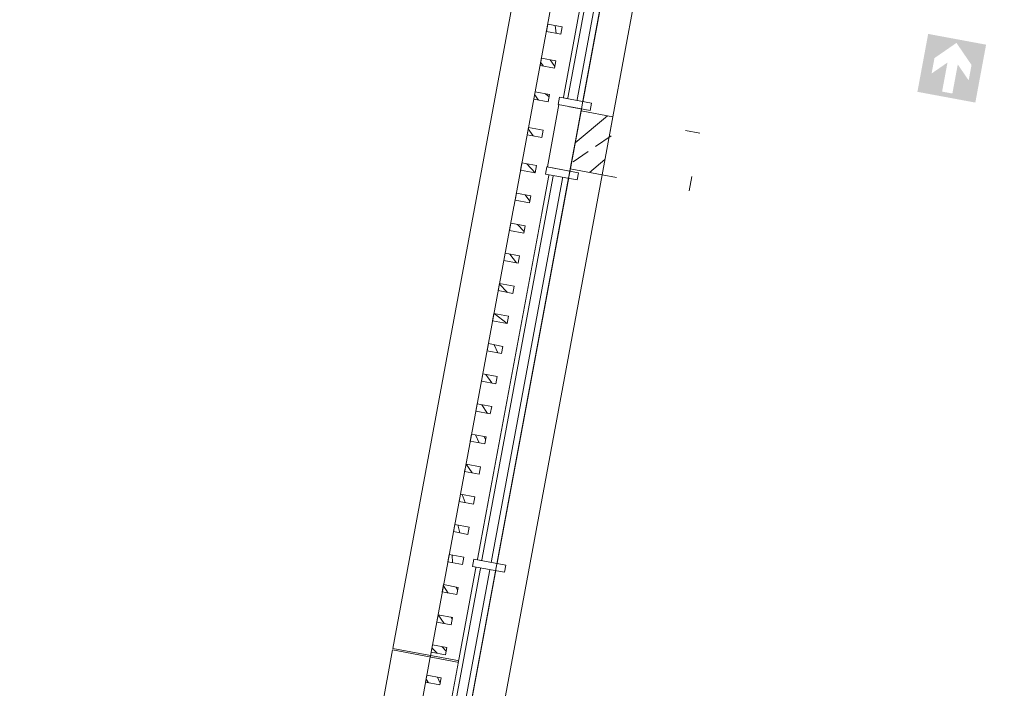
# Model space of a CAD drawing. Header units: metres. Extents: x -499360 to 60282433, y -11592314 to 5708004.
# Tile 40 of 128: x 32353338.39 to 32353345.07, y 5707920.59 to 5707925.13. Entities that reach past the tile are written whole.
import ezdxf

# ---------------------------------------------------------------- set-up
doc = ezdxf.new("R2010")
doc.units = ezdxf.units.M
doc.header["$LTSCALE"] = 0.75
doc.set_wipeout_variables(frame=1)
doc.linetypes.add('10417023$0$#9_Achse', pattern=[1.6, 0.00254, -1.59746])
doc.layers.get('0').update_dxf_attribs({"linetype": 'CONTINUOUS'})
for name, color, linetype, lineweight in [('10417023$0$#9_002_GES I Übersicht Erdgeschoss_1_101_Wand Aussen.A', 7, 'CONTINUOUS', 25), ('10417023$0$#9_002_GES I Übersicht Erdgeschoss_1_115_Außentüren', 7, 'CONTINUOUS', 25), ('10417023$0$#9_002_GES I Übersicht Erdgeschoss_1_607b_Brandschutz 1_100', 7, 'CONTINUOUS', 25), ('10417023$0$#9_002_GES I Übersicht Erdgeschoss_1_Neubau_101_Wand Aussen.A', 7, 'CONTINUOUS', 25), ('10417023$0$#9_002_GES I Übersicht Erdgeschoss_1_Neubau_104_Decken.A', 7, 'CONTINUOUS', 25), ('10417023$0$#9_002_GES I Übersicht Erdgeschoss_1_Neubau_105_Unterzug.A', 7, 'CONTINUOUS', 25), ('10417023$0$#9_002_GES I Übersicht Erdgeschoss_1_Neubau_201_Aussenwandbekleidu', 7, 'CONTINUOUS', 25), ('10417023$0$Keine', 7, 'CONTINUOUS', 13)]:
    doc.layers.add(name, color=color, linetype=linetype, lineweight=lineweight)
pattern_1 = [(134.9999999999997, (0, 0), (0.1060660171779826, 0.1060660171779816), []), (134.9999999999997, (-0.03535533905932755, -0.0353553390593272), (0.1060660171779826, 0.1060660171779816), [])]

# ---------------------------------------------------------------- blocks, each defined once
blk = doc.blocks.new('10417023$0$#9_MKO_LP5_ARC_GES_UP_00_002_P_G_modell (3D)')
at = {"layer": '10417023$0$#9_002_GES I Übersicht Erdgeschoss_1_607b_Brandschutz 1_100', "linetype": 'Continuous', "lineweight": 0, "true_color": 0xff0000}
h = blk.add_hatch(color=1, dxfattribs=at)
h.paths.add_polyline_path([(-32353500.62184951, -5707795.959505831), (-32353500.62184951, -5707796.35950583), (-32353500.22184951, -5707796.35950583), (-32353500.22184951, -5707795.959505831)])
h.paths.add_polyline_path([(-32353500.42184951, -5707795.98450583), (-32353500.29387294, -5707796.113148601), (-32353500.29387294, -5707796.21949579), (-32353500.3863359, -5707796.126551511), (-32353500.3863359, -5707796.32755448), (-32353500.45736313, -5707796.32755448), (-32353500.45736313, -5707796.126551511), (-32353500.54982608, -5707796.21949579), (-32353500.54982608, -5707796.113148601)])
at = {"layer": '10417023$0$#9_002_GES I Übersicht Erdgeschoss_1_Neubau_101_Wand Aussen.A', "color": 1, "linetype": 'Continuous', "lineweight": 13, "true_color": 0xff0000}
for p, q in [((-32353502.6238152, -5707793.279204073), (-32353502.6238152, -5707796.904203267)), ((-32353502.6238152, -5707797.304143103), (-32353502.6238152, -5707802.804142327))]:
    blk.add_line(p, q, dxfattribs=at)
at = {"layer": '10417023$0$#9_002_GES I Übersicht Erdgeschoss_1_Neubau_101_Wand Aussen.A', "color": 1, "linetype": 'Continuous', "lineweight": 18, "true_color": 0xff0000}
blk.add_line((-32353502.62381512, -5707797.304142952), (-32353502.62381512, -5707796.904204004), dxfattribs=at)
at = {"layer": '10417023$0$#9_002_GES I Übersicht Erdgeschoss_1_Neubau_104_Decken.A', "color": 1, "linetype": 'Continuous', "lineweight": 13, "true_color": 0xff0000, "flags": 128}
for points in [[(-32353502.88381506, -5707792.679515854), (-32353502.88381511, -5707803.129576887), (-32353502.84381653, -5707803.129576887), (-32353502.84381653, -5707809.004576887), (-32353499.08931621, -5707809.004576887), (-32353497.57443247, -5707809.004576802), (-32353497.57443247, -5707810.154576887), (-32353495.52481159, -5707810.154576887), (-32353495.52560609, -5707813.099577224), (-32353472.62422376, -5707813.099576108), (-32353472.62422743, -5707808.219546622), (-32353469.004228, -5707808.219576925), (-32353469.004228, -5707794.11457689), (-32353469.004228, -5707790.779532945), (-32353469.004228, -5707790.559532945), (-32353477.474228, -5707790.559532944), (-32353480.474228, -5707790.559532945), (-32353491.124228, -5707790.559532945), (-32353498.444228, -5707790.559532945), (-32353498.444228, -5707792.679576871)], [(-32353498.22421727, -5707790.559532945), (-32353502.84380439, -5707790.559532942), (-32353502.84380439, -5707813.099576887), (-32353495.47442851, -5707813.099576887), (-32353495.47442851, -5707809.05457689), (-32353482.84109309, -5707809.05457689), (-32353482.84357996, -5707813.099573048), (-32353472.62421726, -5707813.099573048), (-32353472.62421726, -5707811.259577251), (-32353472.62421726, -5707806.979589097), (-32353469.00380439, -5707806.979589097), (-32353469.00380439, -5707790.559532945)]]:
    blk.add_lwpolyline(points, close=True, dxfattribs=at)
at = {"layer": '10417023$0$#9_002_GES I Übersicht Erdgeschoss_1_Neubau_105_Unterzug.A', "color": 1, "linetype": '10417023$0$#9_Achse', "lineweight": 13, "true_color": 0xff0000}
for p, q in [((-32353502.02342233, -5707796.90457689), (-32353502.62381503, -5707796.90457689)), ((-32353502.62381503, -5707796.90457689), (-32353502.62381503, -5707797.30457689)), ((-32353502.02342233, -5707797.30457689), (-32353502.02342233, -5707796.90457689)), ((-32353502.62381503, -5707797.30457689), (-32353502.02342233, -5707797.30457689))]:
    blk.add_line(p, q, dxfattribs=at)
at = {"color": 1, "linetype": 'Continuous', "lineweight": 5, "true_color": 0xff0000}
for points in [[(-32353502.97386374, -5707797.624576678), (-32353502.97386374, -5707795.374576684), (-32353503.43386374, -5707795.374576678), (-32353503.43386374, -5707797.624576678)], [(-32353502.973863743, -5707807.854636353), (-32353502.973863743, -5707800.736996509), (-32353503.433863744, -5707800.736996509), (-32353503.433863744, -5707807.854636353)]]:
    blk.add_wipeout(points, dxfattribs=at).dxf.layer = '10417023$0$#9_002_GES I Übersicht Erdgeschoss_1_Neubau_201_Aussenwandbekleidu'
at = {"layer": '10417023$0$#9_002_GES I Übersicht Erdgeschoss_1_Neubau_201_Aussenwandbekleidu', "linetype": 'Continuous', "lineweight": 5, "true_color": 0xff0000}
h = blk.add_hatch(dxfattribs=at)
h.set_pattern_fill('#9_METALL__STAHL_0001', color=1, style=0, pattern_type=2)
h.set_pattern_definition(pattern_1)
h.paths.add_polyline_path([(-32353503.17381512, -5707796.416227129), (-32353503.07381513, -5707796.416227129), (-32353503.07381513, -5707796.366227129), (-32353503.17381512, -5707796.366227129)])
h = blk.add_hatch(dxfattribs=at)
h.set_pattern_fill('#9_METALL__STAHL_0001', color=1, style=0, pattern_type=2)
h.set_pattern_definition(pattern_1)
h.paths.add_polyline_path([(-32353503.17381512, -5707796.650502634), (-32353503.07381513, -5707796.650502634), (-32353503.07381513, -5707796.600502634), (-32353503.17381512, -5707796.600502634)])
h = blk.add_hatch(dxfattribs=at)
h.set_pattern_fill('#9_METALL__STAHL_0001', color=1, style=0, pattern_type=2)
h.set_pattern_definition(pattern_1)
h.paths.add_polyline_path([(-32353503.17381512, -5707796.884382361), (-32353503.07381513, -5707796.884382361), (-32353503.07381513, -5707796.834382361), (-32353503.17381512, -5707796.834382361)])
h = blk.add_hatch(dxfattribs=at)
h.set_pattern_fill('#9_METALL__STAHL_0001', color=1, style=0, pattern_type=2)
h.set_pattern_definition(pattern_1)
h.paths.add_polyline_path([(-32353503.17381512, -5707797.129317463), (-32353503.07381513, -5707797.129317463), (-32353503.07381513, -5707797.079317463), (-32353503.17381512, -5707797.079317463)])
h = blk.add_hatch(dxfattribs=at)
h.set_pattern_fill('#9_METALL__STAHL_0001', color=1, style=0, pattern_type=2)
h.set_pattern_definition(pattern_1)
h.paths.add_polyline_path([(-32353503.17381512, -5707797.374316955), (-32353503.07381513, -5707797.374316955), (-32353503.07381513, -5707797.324316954), (-32353503.17381512, -5707797.324316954)])
h = blk.add_hatch(dxfattribs=at)
h.set_pattern_fill('#9_METALL__STAHL_0001', color=1, style=0, pattern_type=2)
h.set_pattern_definition(pattern_1)
h.paths.add_polyline_path([(-32353503.17381512, -5707797.582500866), (-32353503.07381513, -5707797.582500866), (-32353503.07381513, -5707797.532500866), (-32353503.17381512, -5707797.532500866)])
h = blk.add_hatch(dxfattribs=at)
h.set_pattern_fill('#9_METALL__STAHL_0001', color=1, style=0, pattern_type=2)
h.set_pattern_definition(pattern_1)
h.paths.add_polyline_path([(-32353503.17381512, -5707800.911810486), (-32353503.07381513, -5707800.911810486), (-32353503.07381513, -5707800.861810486), (-32353503.17381512, -5707800.861810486)])
at = {"layer": '10417023$0$#9_002_GES I Übersicht Erdgeschoss_1_Neubau_201_Aussenwandbekleidu', "color": 1, "linetype": 'Continuous', "lineweight": 13, "true_color": 0xff0000}
for p, q in [((-32353503.43386374, -5707795.374576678), (-32353503.43386374, -5707797.624576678)), ((-32353502.97386374, -5707797.624576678), (-32353502.97386374, -5707795.374576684)), ((-32353502.97386374, -5707800.736996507), (-32353503.43386374, -5707800.736996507)), ((-32353503.43386374, -5707800.736996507), (-32353503.43386374, -5707807.854636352)), ((-32353502.97386374, -5707807.854636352), (-32353502.97386374, -5707800.736996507))]:
    blk.add_line(p, q, dxfattribs=at)
at = {"layer": '10417023$0$#9_002_GES I Übersicht Erdgeschoss_1_Neubau_201_Aussenwandbekleidu', "color": 1, "linetype": 'Continuous', "lineweight": 13, "true_color": 0xff0000, "flags": 128}
for points in [[(-32353503.17381512, -5707796.416227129), (-32353503.07381513, -5707796.416227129), (-32353503.07381513, -5707796.366227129), (-32353503.17381512, -5707796.366227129)], [(-32353503.17381512, -5707796.650502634), (-32353503.07381513, -5707796.650502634), (-32353503.07381513, -5707796.600502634), (-32353503.17381512, -5707796.600502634)], [(-32353503.17381512, -5707796.884382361), (-32353503.07381513, -5707796.884382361), (-32353503.07381513, -5707796.834382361), (-32353503.17381512, -5707796.834382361)], [(-32353503.17381512, -5707797.129317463), (-32353503.07381513, -5707797.129317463), (-32353503.07381513, -5707797.079317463), (-32353503.17381512, -5707797.079317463)], [(-32353503.17381512, -5707797.374316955), (-32353503.07381513, -5707797.374316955), (-32353503.07381513, -5707797.324316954), (-32353503.17381512, -5707797.324316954)], [(-32353503.17381512, -5707797.582500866), (-32353503.07381513, -5707797.582500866), (-32353503.07381513, -5707797.532500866), (-32353503.17381512, -5707797.532500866)], [(-32353503.17381512, -5707800.911810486), (-32353503.07381513, -5707800.911810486), (-32353503.07381513, -5707800.861810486), (-32353503.17381512, -5707800.861810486)]]:
    blk.add_lwpolyline(points, close=True, dxfattribs=at)
at = {"color": 1, "linetype": 'Continuous', "lineweight": 5, "true_color": 0xff0000}
for points, layer in [([(-32353502.99875633, -5707796.889417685), (-32353502.99875874, -5707797.319426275), (-32353502.928758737, -5707797.319426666), (-32353502.928756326, -5707796.889418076)], '10417023$0$#9_002_GES I Übersicht Erdgeschoss_1_115_Außentüren'), ([(-32353502.97386374, -5707800.726996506), (-32353502.97386374, -5707797.624576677), (-32353503.43386374, -5707797.624576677), (-32353503.43386374, -5707800.726996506)], '10417023$0$#9_002_GES I Übersicht Erdgeschoss_1_Neubau_201_Aussenwandbekleidu')]:
    blk.add_wipeout(points, dxfattribs=at).dxf.layer = layer
at = {"layer": '10417023$0$#9_002_GES I Übersicht Erdgeschoss_1_Neubau_201_Aussenwandbekleidu', "linetype": 'Continuous', "lineweight": 5, "true_color": 0xff0000}
h = blk.add_hatch(dxfattribs=at)
h.set_pattern_fill('#9_METALL__STAHL_0001', color=1, style=0, pattern_type=2)
h.set_pattern_definition(pattern_1)
h.paths.add_polyline_path([(-32353503.17381512, -5707797.790582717), (-32353503.07381513, -5707797.790582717), (-32353503.07381513, -5707797.740582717), (-32353503.17381512, -5707797.740582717)])
h = blk.add_hatch(dxfattribs=at)
h.set_pattern_fill('#9_METALL__STAHL_0001', color=1, style=0, pattern_type=2)
h.set_pattern_definition(pattern_1)
h.paths.add_polyline_path([(-32353503.17381512, -5707797.998664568), (-32353503.07381513, -5707797.998664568), (-32353503.07381513, -5707797.948664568), (-32353503.17381512, -5707797.948664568)])
h = blk.add_hatch(dxfattribs=at)
h.set_pattern_fill('#9_METALL__STAHL_0001', color=1, style=0, pattern_type=2)
h.set_pattern_definition(pattern_1)
h.paths.add_polyline_path([(-32353503.17381512, -5707798.206746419), (-32353503.07381513, -5707798.206746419), (-32353503.07381513, -5707798.156746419), (-32353503.17381512, -5707798.156746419)])
h = blk.add_hatch(dxfattribs=at)
h.set_pattern_fill('#9_METALL__STAHL_0001', color=1, style=0, pattern_type=2)
h.set_pattern_definition(pattern_1)
h.paths.add_polyline_path([(-32353503.17381512, -5707798.414828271), (-32353503.07381513, -5707798.414828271), (-32353503.07381513, -5707798.364828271), (-32353503.17381512, -5707798.364828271)])
h = blk.add_hatch(dxfattribs=at)
h.set_pattern_fill('#9_METALL__STAHL_0001', color=1, style=0, pattern_type=2)
h.set_pattern_definition(pattern_1)
h.paths.add_polyline_path([(-32353503.17381512, -5707798.622910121), (-32353503.07381513, -5707798.622910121), (-32353503.07381513, -5707798.572910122), (-32353503.17381512, -5707798.572910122)])
h = blk.add_hatch(dxfattribs=at)
h.set_pattern_fill('#9_METALL__STAHL_0001', color=1, style=0, pattern_type=2)
h.set_pattern_definition(pattern_1)
h.paths.add_polyline_path([(-32353503.17381512, -5707798.830991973), (-32353503.07381513, -5707798.830991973), (-32353503.07381513, -5707798.780991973), (-32353503.17381512, -5707798.780991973)])
h = blk.add_hatch(dxfattribs=at)
h.set_pattern_fill('#9_METALL__STAHL_0001', color=1, style=0, pattern_type=2)
h.set_pattern_definition(pattern_1)
h.paths.add_polyline_path([(-32353503.17381512, -5707799.039073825), (-32353503.07381513, -5707799.039073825), (-32353503.07381513, -5707798.989073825), (-32353503.17381512, -5707798.989073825)])
h = blk.add_hatch(dxfattribs=at)
h.set_pattern_fill('#9_METALL__STAHL_0001', color=1, style=0, pattern_type=2)
h.set_pattern_definition(pattern_1)
h.paths.add_polyline_path([(-32353503.17381512, -5707799.247155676), (-32353503.07381513, -5707799.247155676), (-32353503.07381513, -5707799.197155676), (-32353503.17381512, -5707799.197155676)])
h = blk.add_hatch(dxfattribs=at)
h.set_pattern_fill('#9_METALL__STAHL_0001', color=1, style=0, pattern_type=2)
h.set_pattern_definition(pattern_1)
h.paths.add_polyline_path([(-32353503.17381512, -5707799.455237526), (-32353503.07381513, -5707799.455237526), (-32353503.07381513, -5707799.405237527), (-32353503.17381512, -5707799.405237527)])
h = blk.add_hatch(dxfattribs=at)
h.set_pattern_fill('#9_METALL__STAHL_0001', color=1, style=0, pattern_type=2)
h.set_pattern_definition(pattern_1)
h.paths.add_polyline_path([(-32353503.17381512, -5707799.663319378), (-32353503.07381513, -5707799.663319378), (-32353503.07381513, -5707799.613319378), (-32353503.17381512, -5707799.613319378)])
h = blk.add_hatch(dxfattribs=at)
h.set_pattern_fill('#9_METALL__STAHL_0001', color=1, style=0, pattern_type=2)
h.set_pattern_definition(pattern_1)
h.paths.add_polyline_path([(-32353503.17381512, -5707799.87140123), (-32353503.07381513, -5707799.87140123), (-32353503.07381513, -5707799.82140123), (-32353503.17381512, -5707799.82140123)])
h = blk.add_hatch(dxfattribs=at)
h.set_pattern_fill('#9_METALL__STAHL_0001', color=1, style=0, pattern_type=2)
h.set_pattern_definition(pattern_1)
h.paths.add_polyline_path([(-32353503.17381512, -5707800.079483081), (-32353503.07381513, -5707800.079483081), (-32353503.07381513, -5707800.029483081), (-32353503.17381512, -5707800.029483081)])
h = blk.add_hatch(dxfattribs=at)
h.set_pattern_fill('#9_METALL__STAHL_0001', color=1, style=0, pattern_type=2)
h.set_pattern_definition(pattern_1)
h.paths.add_polyline_path([(-32353503.17381512, -5707800.287564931), (-32353503.07381513, -5707800.287564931), (-32353503.07381513, -5707800.237564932), (-32353503.17381512, -5707800.237564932)])
h = blk.add_hatch(dxfattribs=at)
h.set_pattern_fill('#9_METALL__STAHL_0001', color=1, style=0, pattern_type=2)
h.set_pattern_definition(pattern_1)
h.paths.add_polyline_path([(-32353503.17381512, -5707800.495646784), (-32353503.07381513, -5707800.495646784), (-32353503.07381513, -5707800.445646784), (-32353503.17381512, -5707800.445646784)])
h = blk.add_hatch(dxfattribs=at)
h.set_pattern_fill('#9_METALL__STAHL_0001', color=1, style=0, pattern_type=2)
h.set_pattern_definition(pattern_1)
h.paths.add_polyline_path([(-32353503.17381512, -5707800.703728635), (-32353503.07381513, -5707800.703728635), (-32353503.07381513, -5707800.653728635), (-32353503.17381512, -5707800.653728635)])
at = {"layer": '10417023$0$#9_002_GES I Übersicht Erdgeschoss_1_101_Wand Aussen.A', "color": 1, "linetype": 'Continuous', "lineweight": 13, "true_color": 0xff0000}
blk.add_line((-32353503.17381512, -5707792.519569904), (-32353503.17381512, -5707809.164477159), dxfattribs=at)
at = {"layer": '10417023$0$#9_002_GES I Übersicht Erdgeschoss_1_115_Außentüren', "color": 1, "linetype": 'Continuous', "lineweight": 13, "true_color": 0xff0000}
blk.add_line((-32353502.99875861, -5707797.319426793), (-32353502.99875573, -5707796.889417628), dxfattribs=at)
at = {"layer": '10417023$0$#9_002_GES I Übersicht Erdgeschoss_1_Neubau_201_Aussenwandbekleidu', "color": 1, "linetype": 'Continuous', "lineweight": 13, "true_color": 0xff0000}
for p, q in [((-32353503.43386374, -5707797.624576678), (-32353503.43386374, -5707800.726996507)), ((-32353502.97386374, -5707800.726996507), (-32353502.97386374, -5707797.624576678)), ((-32353502.97386374, -5707800.726996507), (-32353503.43386374, -5707800.726996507))]:
    blk.add_line(p, q, dxfattribs=at)
at = {"layer": '10417023$0$#9_002_GES I Übersicht Erdgeschoss_1_Neubau_201_Aussenwandbekleidu', "color": 1, "linetype": 'Continuous', "lineweight": 13, "true_color": 0xff0000, "flags": 128}
for points in [[(-32353503.17381512, -5707797.790582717), (-32353503.07381513, -5707797.790582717), (-32353503.07381513, -5707797.740582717), (-32353503.17381512, -5707797.740582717)], [(-32353503.17381512, -5707797.998664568), (-32353503.07381513, -5707797.998664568), (-32353503.07381513, -5707797.948664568), (-32353503.17381512, -5707797.948664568)], [(-32353503.17381512, -5707798.206746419), (-32353503.07381513, -5707798.206746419), (-32353503.07381513, -5707798.156746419), (-32353503.17381512, -5707798.156746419)], [(-32353503.17381512, -5707798.414828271), (-32353503.07381513, -5707798.414828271), (-32353503.07381513, -5707798.364828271), (-32353503.17381512, -5707798.364828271)], [(-32353503.17381512, -5707798.622910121), (-32353503.07381513, -5707798.622910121), (-32353503.07381513, -5707798.572910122), (-32353503.17381512, -5707798.572910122)], [(-32353503.17381512, -5707798.830991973), (-32353503.07381513, -5707798.830991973), (-32353503.07381513, -5707798.780991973), (-32353503.17381512, -5707798.780991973)], [(-32353503.17381512, -5707799.039073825), (-32353503.07381513, -5707799.039073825), (-32353503.07381513, -5707798.989073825), (-32353503.17381512, -5707798.989073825)], [(-32353503.17381512, -5707799.247155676), (-32353503.07381513, -5707799.247155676), (-32353503.07381513, -5707799.197155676), (-32353503.17381512, -5707799.197155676)], [(-32353503.17381512, -5707799.455237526), (-32353503.07381513, -5707799.455237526), (-32353503.07381513, -5707799.405237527), (-32353503.17381512, -5707799.405237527)], [(-32353503.17381512, -5707799.663319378), (-32353503.07381513, -5707799.663319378), (-32353503.07381513, -5707799.613319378), (-32353503.17381512, -5707799.613319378)], [(-32353503.17381512, -5707799.87140123), (-32353503.07381513, -5707799.87140123), (-32353503.07381513, -5707799.82140123), (-32353503.17381512, -5707799.82140123)], [(-32353503.17381512, -5707800.079483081), (-32353503.07381513, -5707800.079483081), (-32353503.07381513, -5707800.029483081), (-32353503.17381512, -5707800.029483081)], [(-32353503.17381512, -5707800.287564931), (-32353503.07381513, -5707800.287564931), (-32353503.07381513, -5707800.237564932), (-32353503.17381512, -5707800.237564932)], [(-32353503.17381512, -5707800.495646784), (-32353503.07381513, -5707800.495646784), (-32353503.07381513, -5707800.445646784), (-32353503.17381512, -5707800.445646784)], [(-32353503.17381512, -5707800.703728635), (-32353503.07381513, -5707800.703728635), (-32353503.07381513, -5707800.653728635), (-32353503.17381512, -5707800.653728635)]]:
    blk.add_lwpolyline(points, close=True, dxfattribs=at)
at = {"color": 1, "linetype": 'Continuous', "lineweight": 5, "true_color": 0xff0000}
blk.add_wipeout([(-32353502.928756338, -5707796.889418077), (-32353502.92875874, -5707797.319426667), (-32353502.84375874, -5707797.319427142), (-32353502.843756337, -5707796.889418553)], dxfattribs=at).dxf.layer = '10417023$0$#9_002_GES I Übersicht Erdgeschoss_1_115_Außentüren'
at = {"layer": '10417023$0$#9_002_GES I Übersicht Erdgeschoss_1_115_Außentüren', "color": 1, "linetype": 'Continuous', "lineweight": 13, "true_color": 0xff0000}
for p, q in [((-32353502.92875564, -5707796.889417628), (-32353502.84375626, -5707796.889419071)), ((-32353502.84375626, -5707796.889419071), (-32353502.84375915, -5707797.319426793)), ((-32353502.84375915, -5707797.319426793), (-32353502.92875853, -5707797.319426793))]:
    blk.add_line(p, q, dxfattribs=at)
at = {"color": 1, "linetype": 'Continuous', "lineweight": 5, "true_color": 0xff0000}
for points in [[(-32353502.97874834, -5707795.45957895), (-32353502.978756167, -5707796.859417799), (-32353502.94875617, -5707796.859417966), (-32353502.94874834, -5707795.459579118)], [(-32353502.97875891, -5707797.349426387), (-32353502.978774, -5707800.049494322), (-32353502.948774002, -5707800.04949449), (-32353502.948758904, -5707797.349426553)]]:
    blk.add_wipeout(points, dxfattribs=at).dxf.layer = '10417023$0$#9_002_GES I Übersicht Erdgeschoss_1_115_Außentüren'
at = {"layer": '10417023$0$#9_002_GES I Übersicht Erdgeschoss_1_115_Außentüren', "color": 1, "linetype": 'Continuous', "lineweight": 13, "true_color": 0xff0000, "flags": 128}
for points in [[(-32353502.97874834, -5707795.459578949), (-32353502.94874834, -5707795.459579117), (-32353502.94875617, -5707796.859417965), (-32353502.97875617, -5707796.859417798)], [(-32353502.97875891, -5707797.349426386), (-32353502.9487589, -5707797.349426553), (-32353502.948774, -5707800.04949449), (-32353502.978774, -5707800.049494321)]]:
    blk.add_lwpolyline(points, close=True, dxfattribs=at)
at = {"color": 1, "linetype": 'Continuous', "lineweight": 5, "true_color": 0xff0000}
for points in [[(-32353503.00375633, -5707796.889417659), (-32353502.783756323, -5707796.889418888), (-32353502.783756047, -5707796.839418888), (-32353503.003756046, -5707796.839417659)], [(-32353503.003759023, -5707797.369426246), (-32353502.78375902, -5707797.369427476), (-32353502.783758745, -5707797.319427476), (-32353503.003758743, -5707797.319426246)], [(-32353502.978774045, -5707800.059494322), (-32353502.978789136, -5707802.759256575), (-32353502.94878913, -5707802.759256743), (-32353502.94877404, -5707800.059494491)]]:
    blk.add_wipeout(points, dxfattribs=at).dxf.layer = '10417023$0$#9_002_GES I Übersicht Erdgeschoss_1_115_Außentüren'
at = {"layer": '10417023$0$#9_002_GES I Übersicht Erdgeschoss_1_Neubau_101_Wand Aussen.A', "linetype": 'Continuous', "lineweight": 5, "true_color": 0xff0000}
h = blk.add_hatch(dxfattribs=at)
h.set_pattern_fill('#9_BETON__STAHLBETON_0001', color=1, style=0, pattern_type=2)
h.set_pattern_definition([(44.99999999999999, (0, 0), (-0.1697056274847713, 0.1697056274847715), []), (44.99999999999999, (-0.08485281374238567, 0.08485281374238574), (-0.1697056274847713, 0.1697056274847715), [0.18, -0.05999999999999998])])
h.paths.add_polyline_path([(-32353502.84381513, -5707797.304142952), (-32353502.62381509, -5707797.304142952), (-32353502.62381509, -5707796.904203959), (-32353502.84381513, -5707796.904203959)])
at = {"layer": '10417023$0$#9_002_GES I Übersicht Erdgeschoss_1_115_Außentüren', "color": 1, "linetype": 'Continuous', "lineweight": 13, "true_color": 0xff0000, "flags": 128}
for points in [[(-32353503.00375633, -5707796.889417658), (-32353503.00375605, -5707796.839417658), (-32353502.78375605, -5707796.839418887), (-32353502.78375633, -5707796.889418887)], [(-32353503.00375902, -5707797.369426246), (-32353503.00375874, -5707797.319426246), (-32353502.78375874, -5707797.319427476), (-32353502.78375902, -5707797.369427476)], [(-32353502.97877405, -5707800.059494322), (-32353502.94877405, -5707800.05949449), (-32353502.94878914, -5707802.759256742), (-32353502.97878914, -5707802.759256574)]]:
    blk.add_lwpolyline(points, close=True, dxfattribs=at)
at = {"layer": '10417023$0$#9_002_GES I Übersicht Erdgeschoss_1_Neubau_101_Wand Aussen.A', "color": 1, "linetype": 'Continuous', "lineweight": 13, "true_color": 0xff0000}
for p, q in [((-32353502.84381545, -5707793.279204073), (-32353502.84381545, -5707796.904203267)), ((-32353502.6238152, -5707796.904203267), (-32353502.84381545, -5707796.904203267)), ((-32353502.6238152, -5707797.304143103), (-32353502.84381545, -5707797.304143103))]:
    blk.add_line(p, q, dxfattribs=at)
at = {"layer": '10417023$0$#9_002_GES I Übersicht Erdgeschoss_1_Neubau_101_Wand Aussen.A', "color": 1, "linetype": 'Continuous', "lineweight": 18, "true_color": 0xff0000}
for p, q in [((-32353502.6238152, -5707796.904203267), (-32353502.84381545, -5707796.904203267)), ((-32353502.84381513, -5707796.904204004), (-32353502.84381513, -5707797.304142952)), ((-32353502.6238152, -5707797.304143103), (-32353502.84381545, -5707797.304143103))]:
    blk.add_line(p, q, dxfattribs=at)
at = {"color": 1, "linetype": 'Continuous', "lineweight": 5, "true_color": 0xff0000}
blk.add_wipeout([(-32353503.003774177, -5707800.079494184), (-32353502.783774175, -5707800.079495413), (-32353502.783773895, -5707800.0294954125), (-32353503.003773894, -5707800.029494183)], dxfattribs=at).dxf.layer = '10417023$0$#9_002_GES I Übersicht Erdgeschoss_1_115_Außentüren'
at = {"layer": '10417023$0$#9_002_GES I Übersicht Erdgeschoss_1_101_Wand Aussen.A', "color": 1, "linetype": 'Continuous', "lineweight": 13, "true_color": 0xff0000}
blk.add_line((-32353502.84381513, -5707809.164477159), (-32353502.84381513, -5707792.519569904), dxfattribs=at)
at = {"layer": '10417023$0$#9_002_GES I Übersicht Erdgeschoss_1_115_Außentüren', "color": 1, "linetype": 'Continuous', "lineweight": 13, "true_color": 0xff0000, "flags": 128}
blk.add_lwpolyline([(-32353503.00377417, -5707800.079494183), (-32353503.00377388, -5707800.029494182), (-32353502.78377388, -5707800.029495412), (-32353502.78377417, -5707800.079495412)], close=True, dxfattribs=at)
at = {"layer": '10417023$0$#9_002_GES I Übersicht Erdgeschoss_1_Neubau_101_Wand Aussen.A', "color": 1, "linetype": 'Continuous', "lineweight": 13, "true_color": 0xff0000}
blk.add_line((-32353502.84381545, -5707797.304143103), (-32353502.84381545, -5707802.804142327), dxfattribs=at)
blk = doc.blocks.new('10417023$0$2_MKO_LP5_LAN_GES_UP_00_002_V_A (3D)')
at = {"layer": '10417023$0$Keine'}
blk.add_blockref('10417023$0$#9_MKO_LP5_ARC_GES_UP_00_002_P_G_modell (3D)', (0, 0), dxfattribs=at)
blk = doc.blocks.new('10417023')
at = {"layer": '10417023$0$Keine', "rotation": 349.4819372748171}
blk.add_blockref('10417023$0$2_MKO_LP5_LAN_GES_UP_00_002_V_A (3D)', (65205154.93137175, 5413829.557758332), dxfattribs=at)

msp = doc.modelspace()

# ---------------------------------------------------------------- block references
msp.add_blockref('10417023', (0, 0))

doc.saveas('drawing.dxf')
